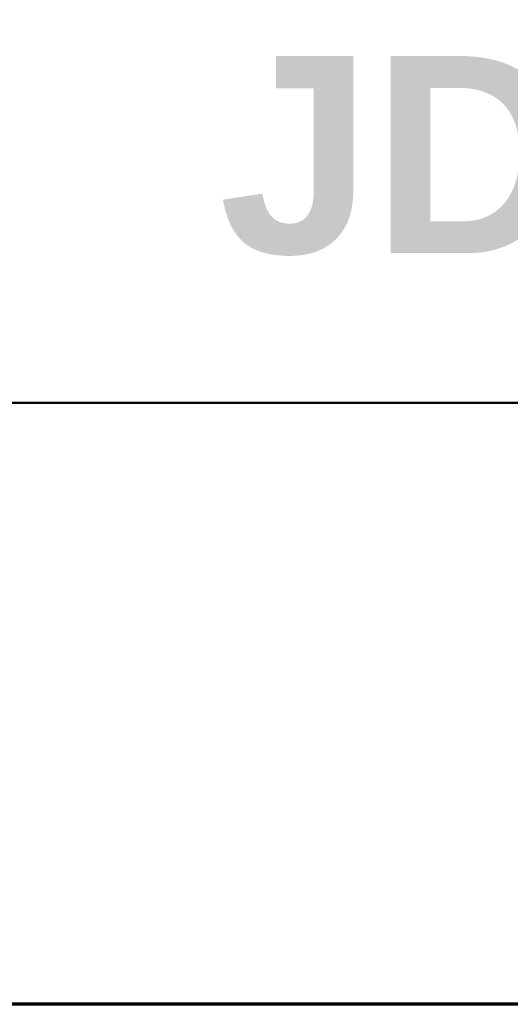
# Model space of a CAD drawing. Header units: inches. Extents: x 0.2 to 29.5, y 0.6 to 18.6.
# Tile 18 of 21: x 24.654 to 25.524, y 1.085 to 2.833. Entities that reach past the tile are written whole.
import ezdxf

# ---------------------------------------------------------------- set-up
doc = ezdxf.new("R2010")
doc.units = ezdxf.units.IN
doc.header["$LTSCALE"] = 1.75
doc.header["$MEASUREMENT"] = 0
doc.layers.add('Border (ANSI)', color=7, linetype='Continuous', lineweight=70)
doc.layers.add('Title (ANSI)', color=7, linetype='Continuous', lineweight=50)
doc.styles.add('Text Style107', font='arialbd.ttf')
doc.styles.add('Text Style117', font='arialbd.ttf')
doc.styles.add('Text Style47', font='ARIALN.TTF')
doc.styles.add('Text Style50', font='arial.ttf')
doc.styles.add('Text Style55', font='arial.ttf')
doc.styles.add('Text Style59', font='arial.ttf')

# ---------------------------------------------------------------- blocks, each defined once
blk = doc.blocks.new('Borders Default Border')
at = {"layer": 'Border (ANSI)', "flags": 128}
blk.add_lwpolyline([(0.38, 0.62), (0.38, 10.38), (16.62, 10.38), (16.62, 0.62), (0.38, 0.62)], dxfattribs=at)
blk = doc.blocks.new('Title Blocks ICD TITLE BLOCK MM CUSTOMER')
at = {"layer": 'Title (ANSI)'}
for p, q in [((7.26633, 7.80222), (11.26137, 7.80222)), ((11.26137, 7.19206), (3.26137, 7.19206))]:
    blk.add_line(p, q, dxfattribs=at)
for tag, p, height, style in [('<TITLE_1>_001', (3.63777, 8.34556), 0.09, 'Text Style50'), ('DESIGNER_001', (8.76943, 8.32936), 0.09, 'Text Style50'), ('<DRAWN_DATE>_001', (10.54861, 8.32936), 0.09, 'Text Style50'), ('<PART_NUMBER>_001', (8.93106, 7.9539), 0.2, 'Text Style117'), ('Sheet_Size_001', (7.36326, 7.90552), 0.13, 'Text Style55'), ('<REVISION_NUMBER>_001', (10.76681, 7.85395), 0.18, 'Text Style107'), ('Number_of_sheets_001', (11.10114, 7.26173), 0.08, 'Text Style59'), ('COPYRIGHT_YEAR_001', (4.62488, 7.27111), 0.07, 'Text Style47'), ('Sheet_Number_001', (10.80424, 7.26173), 0.08, 'Text Style59'), ('<SCALE>_001', (9.82118, 7.2503), 0.08, 'Text Style59')]:
    blk.add_attdef(tag, p, '', height=height, dxfattribs=dict(at, style=style))

msp = doc.modelspace()

# ---------------------------------------------------------------- block references
at = {"xscale": 1.75, "yscale": 1.75, "zscale": 1.75}
msp.add_blockref('Borders Default Border', (0, 0), dxfattribs=at)
ref = msp.add_blockref('Title Blocks ICD TITLE BLOCK MM CUSTOMER', (9.3776, -11.5011), dxfattribs=dict(xscale=1.75, yscale=1.75, zscale=1.75))
ref.add_attrib('<PART_NUMBER>_001', 'JDC2_', (25.007, 2.4182), dxfattribs={"layer": 'Title (ANSI)', "height": 0.35, "style": 'Text Style117'})

doc.saveas('drawing.dxf')
